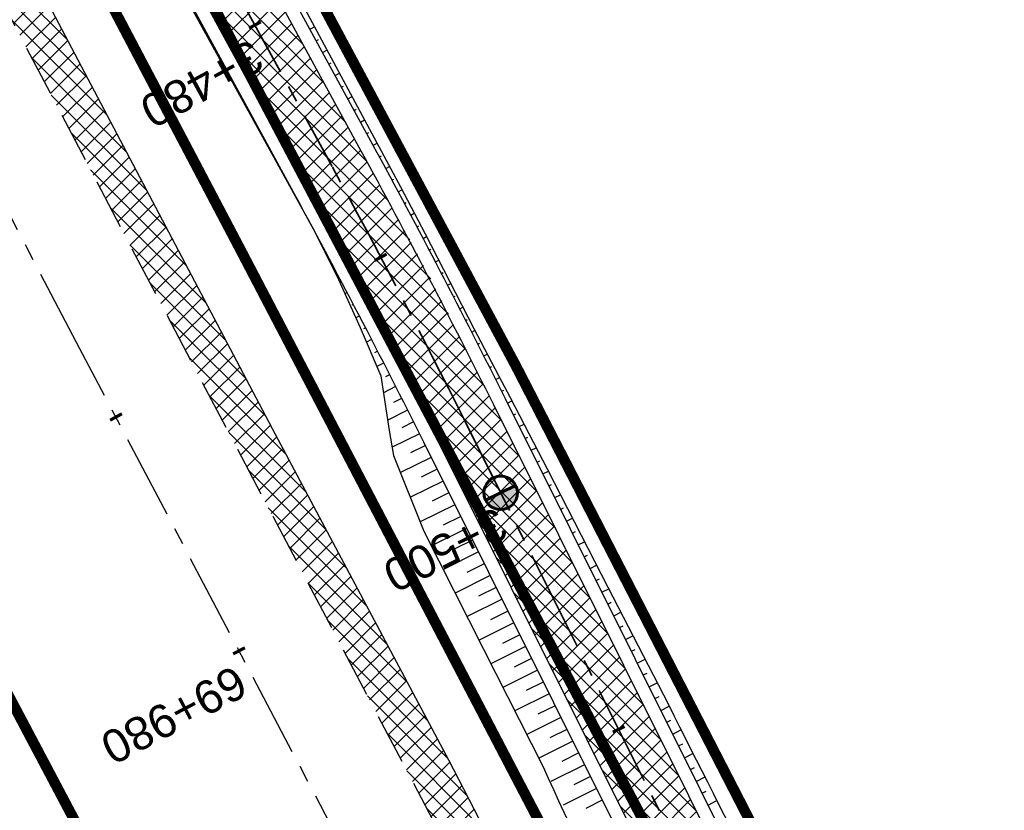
# Model space of a CAD drawing. Header units: metres. Extents: x 7529682 to 7533751, y 5721195 to 5727842.
# Tile 32 of 179: x 7531330 to 7531367, y 5724696 to 5724725. Entities that reach past the tile are written whole.
import ezdxf

# ---------------------------------------------------------------- set-up
doc = ezdxf.new("R2010")
doc.units = ezdxf.units.M
for name, pattern in [('817-dzialki-09-05-04$0$HIDDEN', [0.375, 0.25, -0.125]), ('ACAD_ISO05W100', [33, 24, -3, 0, -3, 0, -3]), ('CENTER', [50.8, 31.75, -6.35, 6.35, -6.35]), ('CENTER2', [28.575, 19.05, -3.175, 3.175, -3.175]), ('HIDDEN', [9.525, 6.35, -3.175])]:
    doc.linetypes.add(name, pattern=pattern)
for name, color, linetype in [('C-DROGI-SYTUACJA', 7, 'Continuous'), ('C-DROGI-SYTUACJA-ETYKIETY', 7, 'Continuous'), ('D-hatch-pobocza', 131, 'Continuous'), ('D-pobocza', 60, 'Continuous'), ('D-rowy', 160, 'Continuous'), ('D-skarpa', 2, 'Continuous'), ('D-skarpa-kreskowanie', 2, 'Continuous')]:
    doc.layers.add(name, color=color, linetype=linetype)
for name, color, linetype, lineweight, true_color in [('D-ewidencja-numery', 7, 'Continuous', 50, 0x40ff00), ('D-hatch-ciag-pieszo-rowerowy', 7, 'Continuous', 13, 0xff9f80), ('D-LR-etap-III', 7, '817-dzialki-09-05-04$0$HIDDEN', 50, 0x00008f)]:
    doc.layers.add(name, color=color, linetype=linetype, lineweight=lineweight, true_color=true_color)
for name, color, linetype, lineweight in [('D-krawędzie', 3, 'Continuous', 30), ('D-obrzeża', 2, 'Continuous', 30), ('D-oś', 10, 'CENTER', 30), ('D-pas-drogowy', 7, 'ACAD_ISO05W100', 50)]:
    doc.layers.add(name, color=color, linetype=linetype, lineweight=lineweight)
doc.layers.add('poprzeczki', color=7, linetype='Continuous', true_color=0x0000c7)
doc.styles.get("Standard").update_dxf_attribs({"font": 'arial.ttf'})

# ---------------------------------------------------------------- blocks, each defined once
blk = doc.blocks.new('AeccTickLine')
at = {"color": 0, "linetype": 'ByBlock', "lineweight": -2}
blk.add_line((0, 1), (0, -1), dxfattribs=at)
blk = doc.blocks.new('kilometraz')
at = {"linetype": 'ByBlock', "lineweight": -2}
blk.add_hatch(color=0, dxfattribs=at).paths.add_polyline_path([(0, -0.28125, 0.41421356), (0.28125, 0, 0.41421356), (0, 0.28125)])
at = {"color": 0, "linetype": 'ByBlock', "lineweight": -2}
blk.add_line((0, 0.28125), (0, -0.28125), dxfattribs=at)
blk.add_circle((0, 0), 0.28125, dxfattribs=at)

msp = doc.modelspace()

# ---------------------------------------------------------------- hatches: boundary and pattern name
at = {"layer": 'D-hatch-ciag-pieszo-rowerowy'}
h = msp.add_hatch(dxfattribs=at)
h.set_pattern_fill('ANSI37', color=256, scale=0.15, style=0)
h.set_pattern_definition([(45, (0.88535, 0.46493), (-0.33675960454, 0.33675960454), []), (135, (0.88535, 0.46493), (-0.33675960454, -0.33675960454), [])])
h.paths.add_polyline_path([(7531367.377, 5724666.221), (7531369.435, 5724667.678), (7531364.841, 5724676.398), (7531345.224, 5724715.75), (7531314.268, 5724772.613), (7531308.11, 5724784.432), (7531305.885, 5724783.292), (7531312.052, 5724771.454), (7531343.011, 5724714.585), (7531362.629, 5724675.233)])
at = {"layer": 'D-hatch-pobocza'}
h = msp.add_hatch(dxfattribs=at)
h.set_pattern_fill('ANSI37', color=256, scale=0.15, style=0)
h.set_pattern_definition([(45, (0, 0), (-0.33675960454, 0.33675960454), []), (135, (0, 0), (-0.33675960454, -0.33675960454), [])])
h.paths.add_polyline_path([(7531327.02, 5724733.24), (7531314.57, 5724757.21), (7531302.377, 5724780.719), (7531302.441, 5724776.853), (7531306.74, 5724768.665), (7531335.094, 5724714.652), (7531357.319, 5724672.439), (7531360.382, 5724666.625), (7531361.97, 5724665.57), (7531363.1, 5724665.412), (7531353.58, 5724682.67), (7531345.94, 5724697.46), (7531339.27, 5724710)])

# ---------------------------------------------------------------- linework, layer by layer
at = {"layer": 'C-DROGI-SYTUACJA', "color": 10, "linetype": 'CENTER2', "lineweight": 35, "ltscale": 0.2}
msp.add_lwpolyline([(7531156.869, 5725074.83), (7531166.993, 5725055.55, -0.068732), (7531168.479, 5725051.432), (7531169.1, 5725048.503, 0.068783), (7531171.89, 5725040.776), (7531203.621, 5724980.378), (7531234.8, 5724921.535), (7531259.931, 5724874.055), (7531293.333, 5724810.086), (7531313.16, 5724772.033), (7531341.529, 5724719.923, -0.009023), (7531346.533, 5724710.322), (7531363.735, 5724675.815), (7531380.065, 5724644.823), (7531398.584, 5724609.363), (7531424.897, 5724559.228), (7531446.142, 5724518.961), (7531474.816, 5724464.452), (7531498.201, 5724419.897)], format="xyb", dxfattribs=at)
at = {"layer": 'D-ewidencja-numery', "color": 12, "ltscale": 15, "true_color": 0xc70000}
msp.add_lwpolyline([(7531166.31, 5725074.58), (7531172.29, 5725062.58), (7531170.59, 5725055.606), (7531173.733, 5725044.081), (7531215.342, 5724964.86), (7531238.054, 5724921.685), (7531262.39, 5724875.283), (7531295.587, 5724811.266), (7531348.488, 5724712.363), (7531363.741, 5724682.684), (7531366.987, 5724675.865), (7531382.541, 5724646.111), (7531401.299, 5724610.875), (7531428.965, 5724558.862), (7531449.111, 5724520.398), (7531477.293, 5724465.831), (7531500.996, 5724421.113)], dxfattribs=at)
at = {"layer": 'D-krawędzie', "linetype": 'HIDDEN', "ltscale": 0.3, "flags": 128}
msp.add_lwpolyline([(7530572.01, 5726166.06), (7530620.381, 5726072.761), (7530641.555, 5726032.008), (7530660.961, 5725995.07), (7530689.128, 5725941.54), (7530707.336, 5725907.032), (7530725.256, 5725873.093), (7530743.97, 5725837.654), (7530770.527, 5725787.119), (7530787.864, 5725754.267), (7530809.898, 5725712.542), (7530824.739, 5725684.389), (7530840.856, 5725653.693), (7530860.675, 5725616.154), (7530865.283, 5725607.394), (7530878.05, 5725583.08), (7530918.172, 5725507.178), (7530950.163, 5725446.305), (7530993.419, 5725364.265), (7531022.766, 5725308.719), (7531053.81, 5725249.872), (7531081.166, 5725197.875), (7531103.902, 5725154.541), (7531128.123, 5725108.448), (7531149.3, 5725068.25), (7531167.38, 5725033.767), (7531197.165, 5724976.988), (7531228.151, 5724918.034), (7531253.153, 5724870.491), (7531286.796, 5724806.654), (7531306.74, 5724768.665), (7531335.094, 5724714.652), (7531357.319, 5724672.439), (7531373.645, 5724641.454), (7531392.162, 5724605.999), (7531418.48, 5724555.853), (7531439.727, 5724515.582), (7531468.399, 5724461.077), (7531491.782, 5724416.528), (7531531.99, 5724339.833), (7531557.227, 5724291.659), (7531569.852, 5724267.577), (7531591.376, 5724226.548), (7531610.004, 5724191.103), (7531616.883, 5724177.999), (7531629.985, 5724153.025), (7531641.007, 5724132.022), (7531664.906, 5724087.617), (7531677.644, 5724064.786), (7531683.112, 5724054.988), (7531686.753, 5724048.18), (7531695.448, 5724031.697), (7531703.749, 5724015.917), (7531709.214, 5724005.514), (7531719.389, 5723986.147), (7531726.295, 5723973), (7531732.741, 5723960.736), (7531735.13, 5723956.19)], dxfattribs=at)
at = {"layer": 'D-LR-etap-III', "ltscale": 10, "flags": 128}
msp.add_lwpolyline([(7531750.474, 5723895.103, 0.4, 0.4, 0), (7531750.505, 5723895.13, 0.4, 0.4, 0), (7531682.71, 5724022.92, 0.4, 0.4, 0), (7531619.177, 5724147.204, 0.4, 0.4, 0), (7531592.309, 5724198.489, 0.4, 0.4, 0), (7531553.264, 5724272.919, 0.4, 0.4, 0), (7531504.02, 5724366.79, 0.4, 0.4, 0), (7531482.09, 5724407.62, 0.4, 0.4, 0), (7531412.35, 5724541.183, 0.4, 0.4, 0), (7531388.464, 5724586.93, 0.4, 0.4, 0), (7531345.12, 5724669.94, 0.4, 0.4, 0), (7531127.66, 5725081.67, 0.4, 0.4, 0), (7531059.253, 5725211.041, 0.4, 0.4, 0), (7531008.007, 5725307.954, 0.4, 0.4, 0), (7530964.182, 5725390.836, 0.4, 0.4, 0), (7530914.557, 5725484.684, 0.4, 0.4, 0), (7530865.243, 5725577.494, 0.4, 0.4, 0), (7530840.085, 5725624.059, 0.4, 0.4, 0), (7530802.56, 5725694.925, 0.4, 0.4, 0), (7530755.54, 5725787.51, 0.4, 0.4, 0), (7530708.718, 5725876.303, 0.4, 0.4, 0), (7530695.12, 5725902.09, 0.4, 0.4, 0), (7530642.914, 5726001.078, 0.4, 0.4, 0), (7530634.935, 5726016.147, 0.4, 0.4, 0), (7530610.82, 5726061.93, 0.4, 0.4, 0), (7530610.82, 5726061.93, 0.4, 0.4, 0), (7530607.21, 5726063.51, 0.4, 0.4, 0), (7530597.42, 5726080.68, 0.4, 0.4, 0), (7530591.16, 5726088.44, 0.4, 0.4, 0), (7530581.28, 5726107.21, 0.4, 0.4, 0), (7530571.29, 5726130.56, 0.4, 0.4, 0), (7530549.555, 5726171.527, 0.4, 0.4, 0), (7530531.014, 5726206.474, 0.4, 0.4, 0), (7530516.461, 5726236.017, 0.4, 0.4, 0), (7530500.799, 5726266.141, 0.4, 0.4, 0), (7530491.35, 5726283.94, 0.4, 0.4, 0), (7530482.4, 5726303.41, 0.4, 0.4, 0), (7530482.4, 5726303.41, 0.4, 0.4, 0), (7530450.41, 5726357.28, 0.4, 0.4, 0), (7530397.759, 5726458.5, 0.4, 0.4, 0), (7530334.708, 5726583.665, 0.4, 0.4, 0), (7530303.939, 5726645.168, 0.4, 0.4, 0), (7530300.51, 5726651.778, 0.4, 0.4, 0), (7530289.214, 5726671.967, 0.4, 0.4, 0), (7530281.54, 5726685.57, 0.4, 0.4, 0), (7530261.371, 5726724.163, 0.4, 0.4, 0), (7530254.03, 5726738.21, 0.4, 0.4, 0), (7530197.22, 5726845.06, 0.4, 0.4, 0), (7530194.71, 5726849.15, 0.4, 0.4, 0), (7530195.92, 5726850.75, 0.4, 0.4, 0), (7530170.547, 5726892.961, 0.4, 0.4, 0), (7530143.175, 5726945.066, 0.4, 0.4, 0), (7530105.06, 5727018.32, 0.4, 0.4, 0), (7530100.06, 5727027.16, 0.4, 0.4, 0), (7530062.319, 5727099.625, 0.4, 0.4, 0), (7530015.379, 5727189.42, 0.4, 0.4, 0), (7529983.208, 5727250.207, 0.4, 0.4, 0), (7529953.284, 5727306.747, 0.4, 0.4, 0), (7529900.671, 5727406.159, 0.4, 0.4, 0), (7529890.63, 5727425.131, 0.4, 0.4, 0), (7529875.155, 5727454.426, 0.4, 0.4, 0), (7529857.56, 5727487.787, 0.4, 0.4, 0), (7529835.194, 5727530.193, 0.4, 0.4, 0), (7529811.741, 5727574.662, 0.4, 0.4, 0), (7529792.102, 5727611.923, 0.4, 0.4, 0), (7529768.066, 5727657.47, 0.4, 0.4, 0), (7529755.211, 5727682.131, 0.4, 0.4, 0), (7529753.31, 5727681.13, 0.4, 0.4, 0), (7529739.21, 5727707.77, 0.4, 0.4, 0), (7529735.395, 5727711.252, 0.4, 0.4, 0), (7529725.42, 5727730.2, 0.4, 0.4, 0), (7529723.55, 5727729.88, 0.4, 0.4, 0), (7529695.567, 5727782.932, 0.4, 0.4, 0), (7529717.68, 5727794.024, 0.4, 0.4, 0), (7529736.275, 5727758.647, 0.4, 0.4, 0), (7529736.275, 5727758.647, 0.4, 0.4, 0), (7529744.511, 5727750.406, 0.4, 0.4, 0), (7529744.511, 5727750.406, 0.4, 0.4, 0), (7529750.283, 5727738.55, 0.4, 0.4, 0), (7529777.109, 5727687.569, 0.4, 0.4, 0), (7529796.515, 5727651.33, 0.4, 0.4, 0), (7529814.938, 5727616.793, 0.4, 0.4, 0), (7529839.007, 5727572.304, 0.4, 0.4, 0), (7529860.618, 5727532.509, 0.4, 0.4, 0), (7529882.349, 5727491.504, 0.4, 0.4, 0), (7529904.865, 5727449.096, 0.4, 0.4, 0), (7529920.747, 5727418.885, 0.4, 0.4, 0), (7529946.677, 5727368.547, 0.4, 0.4, 0), (7529972.025, 5727320.573, 0.4, 0.4, 0), (7529987.74, 5727290.153, 0.4, 0.4, 0), (7529996.497, 5727273.662, 0.4, 0.4, 0), (7530017.541, 5727234.203, 0.4, 0.4, 0), (7530033.054, 5727204.864, 0.4, 0.4, 0), (7530051.623, 5727170.223, 0.4, 0.4, 0), (7530069.277, 5727137.016, 0.4, 0.4, 0), (7530089.385, 5727097.534, 0.4, 0.4, 0), (7530109.713, 5727060.747, 0.4, 0.4, 0), (7530136.77, 5727011.64, 0.4, 0.4, 0), (7530162.447, 5726962.744, 0.4, 0.4, 0), (7530187.674, 5726916.992, 0.4, 0.4, 0), (7530207.821, 5726879.335, 0.4, 0.4, 0), (7530230.626, 5726834.519, 0.4, 0.4, 0), (7530262.288, 5726776.618, 0.4, 0.4, 0), (7530277.51, 5726760.213, 0.4, 0.4, 0), (7530286.037, 5726744.107, 0.4, 0.4, 0), (7530288.097, 5726735.884, 0.4, 0.4, 0), (7530290.394, 5726725.047, 0.4, 0.4, 0), (7530296.177, 5726713.583, 0.4, 0.4, 0), (7530302.726, 5726701.182, 0.4, 0.4, 0), (7530325.685, 5726657.466, 0.4, 0.4, 0), (7530343.244, 5726623.649, 0.4, 0.4, 0), (7530360.23, 5726591.747, 0.4, 0.4, 0), (7530383.209, 5726548.059, 0.4, 0.4, 0), (7530406.018, 5726503.606, 0.4, 0.4, 0), (7530427.465, 5726462.62, 0.4, 0.4, 0), (7530447.928, 5726424.388, 0.4, 0.4, 0), (7530471.127, 5726379.921, 0.4, 0.4, 0), (7530490.501, 5726343.033, 0.4, 0.4, 0), (7530509.499, 5726306.733, 0.4, 0.4, 0), (7530529.89, 5726267.244, 0.4, 0.4, 0), (7530543.852, 5726238.99, 0.4, 0.4, 0), (7530554.809, 5726218.944, 0.4, 0.4, 0), (7530559.027, 5726212.223, 0.4, 0.4, 0), (7530563.061, 5726206.41, 0.4, 0.4, 0), (7530566.934, 5726200.464, 0.4, 0.4, 0), (7530569.771, 5726194.902, 0.4, 0.4, 0), (7530571.473, 5726191.282, 0.4, 0.4, 0), (7530572.839, 5726188.025, 0.4, 0.4, 0), (7530575.295, 5726182.035, 0.4, 0.4, 0), (7530579.737, 5726173.306, 0.4, 0.4, 0), (7530583.3, 5726167.41, 0.4, 0.4, 0), (7530593.4, 5726163.33, 0.4, 0.4, 0), (7530598.618, 5726155.264, 0.4, 0.4, 0), (7530608.258, 5726140.497, 0.4, 0.4, 0), (7530603.27, 5726136.83, 0.4, 0.4, 0), (7530606.53, 5726131.84, 0.4, 0.4, 0), (7530604.239, 5726124.217, 0.4, 0.4, 0), (7530605.847, 5726121.63, 0.4, 0.4, 0), (7530608.972, 5726116.164, 0.4, 0.4, 0), (7530618.114, 5726097.791, 0.4, 0.4, 0), (7530651.213, 5726034.96, 0.4, 0.4, 0), (7530670.244, 5725998.611, 0.4, 0.4, 0), (7530698.075, 5725945.953, 0.4, 0.4, 0), (7530716.506, 5725911.305, 0.4, 0.4, 0), (7530735.223, 5725875.667, 0.4, 0.4, 0), (7530752.504, 5725842.155, 0.4, 0.4, 0), (7530778.311, 5725793.501, 0.4, 0.4, 0), (7530797.5, 5725756.382, 0.4, 0.4, 0), (7530812.519, 5725728.289, 0.4, 0.4, 0), (7530820.039, 5725713.16, 0.4, 0.4, 0), (7530822.422, 5725710.194, 0.4, 0.4, 0), (7530833.155, 5725688.801, 0.4, 0.4, 0), (7530849.629, 5725656.159, 0.4, 0.4, 0), (7530867.983, 5725621.964, 0.4, 0.4, 0), (7530872.63, 5725612.888, 0.4, 0.4, 0), (7530880.354, 5725597.595, 0.4, 0.4, 0), (7530883.839, 5725593.389, 0.4, 0.4, 0), (7530891.782, 5725587.763, 0.4, 0.4, 0), (7530895.039, 5725584.281, 0.4, 0.4, 0), (7530897.034, 5725580.941, 0.4, 0.4, 0), (7530900.952, 5725579.946, 0.4, 0.4, 0), (7530904.81, 5725571.977, 0.4, 0.4, 0), (7530903.682, 5725568.566, 0.4, 0.4, 0), (7530908.901, 5725558.845, 0.4, 0.4, 0), (7530910.252, 5725545.672, 0.4, 0.4, 0), (7530912.873, 5725538.646, 0.4, 0.4, 0), (7530945.278, 5725478.464, 0.4, 0.4, 0), (7530959.692, 5725450.246, 0.4, 0.4, 0), (7531002.827, 5725368.192, 0.4, 0.4, 0), (7531044.704, 5725290.314, 0.4, 0.4, 0), (7531064.099, 5725253.213, 0.4, 0.4, 0), (7531083.01, 5725216.678, 0.4, 0.4, 0), (7531113.013, 5725158.466, 0.4, 0.4, 0), (7531137.364, 5725113.071, 0.4, 0.4, 0), (7531150.831, 5725086.712, 0.4, 0.4, 0), (7531159.746, 5725076.641, 0.4, 0.4, 0), (7531166.31, 5725074.58, 0.4, 0.4, 0), (7531172.29, 5725062.58, 0.4, 0.4, 0), (7531170.59, 5725055.606, 0.4, 0.4, 0), (7531173.733, 5725044.081, 0.4, 0.4, 0), (7531215.342, 5724964.86, 0.4, 0.4, 0), (7531238.054, 5724921.685, 0.4, 0.4, 0), (7531262.39, 5724875.283, 0.4, 0.4, 0), (7531295.587, 5724811.266, 0.4, 0.4, 0), (7531348.488, 5724712.363, 0.4, 0.4, 0), (7531363.741, 5724682.684, 0.4, 0.4, 0), (7531366.987, 5724675.865, 0.4, 0.4, 0), (7531382.541, 5724646.111, 0.4, 0.4, 0), (7531401.299, 5724610.875, 0.4, 0.4, 0), (7531428.965, 5724558.862, 0.4, 0.4, 0), (7531449.111, 5724520.398, 0.4, 0.4, 0), (7531477.293, 5724465.831, 0.4, 0.4, 0), (7531500.996, 5724421.113, 0.4, 0.4, 0), (7531512.122, 5724400.549, 0.4, 0.4, 0), (7531513.782, 5724396.757, 0.4, 0.4, 0), (7531526.32, 5724379.39, 0.4, 0.4, 0), (7531566.784, 5724302.736, 0.4, 0.4, 0), (7531612.277, 5724225.61, 0.4, 0.4, 0), (7531620.493, 5724210.548, 0.4, 0.4, 0), (7531631.578, 5724196.258, 0.4, 0.4, 0), (7531653.484, 5724152.434, 0.4, 0.4, 0), (7531661.151, 5724128.494, 0.4, 0.4, 0), (7531673.881, 5724101.186, 0.4, 0.4, 0), (7531684.691, 5724081.184, 0.4, 0.4, 0), (7531699.212, 5724051.17, 0.4, 0.4, 0), (7531704.034, 5724040.584, 0.4, 0.4, 0), (7531704.034, 5724040.584, 0.4, 0.4, 0), (7531703.913, 5724037.17, 0.4, 0.4, 0), (7531736.42, 5723969.232, 0.4, 0.4, 0), (7531738.285, 5723967.699, 0.4, 0.4, 0), (7531742.181, 5723962.346, 0.4, 0.4, 0), (7531744.286, 5723958.616, 0.4, 0.4, 0), (7531755.393, 5723944.193, 0.4, 0.4, 0), (7531758.69, 5723936.76, 0.4, 0.4, 0), (7531780.08, 5723929.25, 0.4, 0.4, 0), (7531792.612, 5723906.338, 0.4, 0.4, 0), (7531792.612, 5723906.338, 0.4, 0.4, 0), (7531756.962, 5723883.055, 0.4, 0.4, 0), (7531750.46, 5723895.13, 0.4, 0.4, 0), (7531750.46, 5723895.13, 0, 0, 0)], format="xyseb", dxfattribs=at)
at = {"layer": 'D-obrzeża'}
for points in [[(7531162.547, 5725061.318), (7531165.882, 5725054.959, -0.068574), (7531167.27, 5725051.106), (7531167.915, 5725048.068, 0.068789), (7531170.704, 5725040.34), (7531202.515, 5724979.795), (7531233.696, 5724920.95), (7531258.824, 5724873.473), (7531292.225, 5724809.507), (7531312.052, 5724771.454), (7531340.423, 5724719.339, -0.00902), (7531345.426, 5724709.741), (7531362.629, 5724675.233), (7531378.958, 5724644.242), (7531397.477, 5724608.783), (7531423.79, 5724558.646), (7531445.036, 5724518.378), (7531473.71, 5724463.87), (7531497.095, 5724419.316), (7531505.905, 5724402.511, -0.033171), (7531508.586, 5724396.451), (7531511.248, 5724389.164)], [(7531369.435, 5724667.678), (7531364.841, 5724676.398), (7531347.64, 5724710.903, 0.009026), (7531342.634, 5724720.507), (7531314.268, 5724772.613), (7531308.11, 5724784.431)]]:
    msp.add_lwpolyline(points, format="xyb", dxfattribs=at)
at = {"layer": 'D-oś', "ltscale": 0.1}
msp.add_lwpolyline([(7531488.683, 5724414.901), (7531465.302, 5724459.448), (7531436.63, 5724513.951), (7531415.383, 5724554.223), (7531389.061, 5724604.375), (7531370.545, 5724639.828), (7531354.222, 5724670.808), (7531331.996, 5724713.024), (7531303.641, 5724767.038), (7531283.699, 5724805.024), (7531250.055, 5724868.862), (7531225.053, 5724916.406), (7531194.065, 5724975.362), (7531164.28, 5725032.142), (7531146.202, 5725066.622)], dxfattribs=at)
at = {"layer": 'D-pas-drogowy', "ltscale": 0.2, "flags": 128}
msp.add_lwpolyline([(7531633.019, 5724182.834, 0.4, 0.4, 0), (7531617.559, 5724211.608, 0.4, 0.4, 0), (7531566.784, 5724302.736, 0.4, 0.4, 0), (7531538.419, 5724356.47, 0.4, 0.4, 0), (7531526.32, 5724379.39, 0.4, 0.4, 0), (7531516.102, 5724393.607, 0.4, 0.4, 0.001485), (7531513.78, 5724396.838, 0.4, 0.4, 0), (7531501.87, 5724413.41, 0.4, 0.4, 0), (7531474.926, 5724464.508, 0.4, 0.4, 0), (7531446.2, 5724518.992, 0.4, 0.4, 0), (7531424.962, 5724559.262, 0.4, 0.4, 0), (7531398.444, 5724609.566, 0.4, 0.4, 0), (7531379.647, 5724645.216, 0.4, 0.4, 0), (7531365.23, 5724672.56, 0.4, 0.4, 0), (7531341.306, 5724717.915, 0.4, 0.4, 0), (7531312.9, 5724771.789, 0.4, 0.4, 0), (7531292.591, 5724810.307, 0.4, 0.4, 0), (7531259.392, 5724873.271, 0.4, 0.4, 0), (7531233.74, 5724921.923, 0.4, 0.4, 0), (7531203.073, 5724980.092, 0.4, 0.4, 0), (7531173.471, 5725036.225, 0.4, 0.4, 0), (7531168.27, 5725046.09, 0.4, 0.4, 0), (7531172.29, 5725062.58, 0.4, 0.4, 0), (7531166.31, 5725074.58, 0.4, 0.4, 0), (7531150.32, 5725079.6, 0.4, 0.4, 0), (7531141.5, 5725096.43, 0.4, 0.4, 0), (7531109.312, 5725157.814, 0.4, 0.4, 0), (7531086.641, 5725201.048, 0.4, 0.4, 0), (7531059.198, 5725253.384, 0.4, 0.4, 0), (7531028.207, 5725312.489, 0.4, 0.4, 0), (7530999.105, 5725367.99, 0.4, 0.4, 0), (7530956.248, 5725449.725, 0.4, 0.4, 0), (7530924.398, 5725510.464, 0.4, 0.4, 0), (7530897.51, 5725561.74, 0.4, 0.4, 0), (7530894.46, 5725566.14, 0.4, 0.4, 0), (7530892.16, 5725570.49, 0.4, 0.4, 0), (7530869.363, 5725613.307, 0.4, 0.4, 0), (7530861.694, 5725627.705, 0.4, 0.4, 0), (7530852.74, 5725644.52, 0.4, 0.4, 0), (7530831.51, 5725684.2, 0.4, 0.4, 0), (7530811.13, 5725722.52, 0.4, 0.4, 0), (7530792.348, 5725757.941, 0.4, 0.4, 0), (7530768.03, 5725803.8, 0.4, 0.4, 0), (7530748.769, 5725840.179, 0.4, 0.4, 0), (7530727.7, 5725879.97, 0.4, 0.4, 0), (7530712.098, 5725909.545, 0.4, 0.4, 0), (7530693.644, 5725944.645, 0.4, 0.4, 0), (7530665.702, 5725997.539, 0.4, 0.4, 0), (7530641.76, 5726042.88, 0.4, 0.4, 0), (7530616.5, 5726091.48, 0.4, 0.4, 0), (7530604.628, 5726114.32, 0.4, 0.4, -0.007763), (7530602.5, 5726118.43, 0.4, 0.4, 0), (7530603.992, 5726123.395, 0.4, 0.4, 0), (7530606.53, 5726131.84, 0.4, 0.4, 0), (7530603.27, 5726136.83, 0.4, 0.4, 0), (7530593.776, 5726151.369, 0.4, 0.4, 0), (7530590.203, 5726156.84, 0.4, 0.4, 0), (7530583.3, 5726167.41, 0.4, 0.4, 0), (7530580.578, 5726170.428, 0.4, 0.4, 0), (7530575.85, 5726175.67, 0.4, 0.4, 0), (7530569.01, 5726186.66, 0.4, 0.4, 0), (7530562.555, 5726199.189, 0.4, 0.4, 0), (7530555.67, 5726211.39, 0.4, 0.4, 0), (7530548.29, 5726224.23, 0.4, 0.4, 0), (7530540.58, 5726237.71, 0.4, 0.4, 0), (7530532.68, 5726252.65, 0.4, 0.4, 0), (7530524.06, 5726269.35, 0.4, 0.4, 0), (7530502.82, 5726309.91, 0.4, 0.4, 0), (7530488.83, 5726336.63, 0.4, 0.4, 0), (7530466.03, 5726380.16, 0.4, 0.4, 0), (7530438.47, 5726432.77, 0.4, 0.4, 0), (7530424.53, 5726459.09, 0.4, 0.4, 0), (7530401.63, 5726502.97, 0.4, 0.4, 0), (7530383.38, 5726538.06, 0.4, 0.4, 0), (7530353.97, 5726593.52, 0.4, 0.4, 0), (7530338.47, 5726622.74, 0.4, 0.4, 0), (7530322.01, 5726653.88, 0.4, 0.4, 0), (7530297.54, 5726700.33, 0.4, 0.4, 0), (7530287.38, 5726719.6, 0.4, 0.4, 0), (7530285.95, 5726722.316, 0.4, 0.4, 0), (7530280.26, 5726733.12, 0.4, 0.4, 0), (7530266.73, 5726758.74, 0.4, 0.4, 0), (7530260.42, 5726770.47, 0.4, 0.4, 0), (7530253.25, 5726783.82, 0.4, 0.4, 0), (7530244.95, 5726799.33, 0.4, 0.4, 0), (7530239.39, 5726808.49, 0.4, 0.4, 0), (7530238.29, 5726807.9, 0.4, 0.4, 0), (7530218.11, 5726850.67, 0.4, 0.4, 0), (7530175.907, 5726928.168, 0.4, 0.4, 0), (7530096.68, 5727076.15, 0.4, 0.4, 0), (7530094.68, 5727079.89, 0.4, 0.4, 0), (7530064.597, 5727135.523, 0.4, 0.4, 0), (7530046.731, 5727168.892, 0.4, 0.4, 0), (7530025.803, 5727208.461, 0.4, 0.4, 0), (7530012.847, 5727232.979, 0.4, 0.4, 0), (7529994.15, 5727268.45, 0.4, 0.4, 0), (7529981.671, 5727291.93, 0.4, 0.4, 0), (7529949.89, 5727351.73, 0.4, 0.4, 0), (7529924.75, 5727399.03, 0.4, 0.4, 0), (7529915.516, 5727417.1, 0.4, 0.4, 0), (7529885.83, 5727475.19, 0.4, 0.4, 0), (7529862.56, 5727519.97, 0.4, 0.4, 0), (7529852.985, 5727538.191, 0.4, 0.4, 0), (7529836.513, 5727569.511, 0.4, 0.4, 0), (7529815.369, 5727609.141, 0.4, 0.4, 0), (7529792.795, 5727651.247, 0.4, 0.4, 0), (7529774.199, 5727685.858, 0.4, 0.4, 0), (7529746.966, 5727736.059, 0.4, 0.4, 0), (7529733.92, 5727757.62, 0.4, 0.4, 0), (7529708.607, 5727806.389, 0.4, 0.4, 0), (7529688.492, 5727796.345, 0.4, 0.4, 0), (7529723.55, 5727729.88, 0.4, 0.4, 0), (7529725.42, 5727730.2, 0.4, 0.4, 0), (7529735.38, 5727711.28, 0.4, 0.4, 0), (7529739.21, 5727707.77, 0.4, 0.4, 0), (7529753.31, 5727681.13, 0.4, 0.4, 0), (7529755.178, 5727682.114, 0.4, 0.4, 0), (7529792.102, 5727611.923, 0.4, 0.4, 0), (7529811.741, 5727574.662, 0.4, 0.4, 0), (7529835.194, 5727530.193, 0.4, 0.4, 0), (7529857.56, 5727487.787, 0.4, 0.4, 0), (7529875.155, 5727454.426, 0.4, 0.4, 0), (7529890.63, 5727425.131, 0.4, 0.4, 0), (7529900.671, 5727406.159, 0.4, 0.4, 0), (7529953.284, 5727306.747, 0.4, 0.4, 0), (7529983.208, 5727250.207, 0.4, 0.4, 0), (7530015.379, 5727189.42, 0.4, 0.4, 0), (7530062.319, 5727099.625, 0.4, 0.4, 0), (7530100.06, 5727027.16, 0.4, 0.4, 0), (7530105.06, 5727018.32, 0.4, 0.4, 0), (7530143.175, 5726945.066, 0.4, 0.4, 0), (7530170.547, 5726892.961, 0.4, 0.4, 0), (7530195.92, 5726850.75, 0.4, 0.4, 0), (7530194.71, 5726849.15, 0.4, 0.4, 0), (7530197.22, 5726845.06, 0.4, 0.4, 0), (7530254.03, 5726738.21, 0.4, 0.4, 0), (7530261.371, 5726724.163, 0.4, 0.4, 0), (7530281.54, 5726685.57, 0.4, 0.4, 0), (7530289.214, 5726671.967, 0.4, 0.4, 0), (7530300.51, 5726651.778, 0.4, 0.4, 0), (7530303.939, 5726645.168, 0.4, 0.4, 0), (7530334.708, 5726583.665, 0.4, 0.4, 0), (7530397.759, 5726458.5, 0.4, 0.4, 0), (7530450.41, 5726357.28, 0.4, 0.4, 0), (7530482.4, 5726303.41, 0.4, 0.4, 0), (7530483.688, 5726301.003, 0.4, 0.4, 0), (7530491.35, 5726283.94, 0.4, 0.4, 0), (7530512.67, 5726243.78, 0.4, 0.4, 0), (7530529.43, 5726209.46, 0.4, 0.4, 0), (7530571.29, 5726130.56, 0.4, 0.4, 0), (7530581.28, 5726107.21, 0.4, 0.4, 0), (7530591.16, 5726088.44, 0.4, 0.4, 0), (7530597.42, 5726080.68, 0.4, 0.4, 0), (7530607.21, 5726063.51, 0.4, 0.4, 0), (7530610.82, 5726061.93, 0.4, 0.4, 0), (7530634.935, 5726016.147, 0.4, 0.4, 0), (7530642.914, 5726001.078, 0.4, 0.4, 0), (7530695.12, 5725902.09, 0.4, 0.4, 0), (7530708.718, 5725876.303, 0.4, 0.4, 0), (7530755.54, 5725787.51, 0.4, 0.4, 0), (7530802.56, 5725694.925, 0.4, 0.4, 0), (7530840.085, 5725624.059, 0.4, 0.4, 0), (7530865.243, 5725577.494, 0.4, 0.4, 0), (7530914.557, 5725484.684, 0.4, 0.4, 0), (7530964.182, 5725390.836, 0.4, 0.4, 0), (7531008.007, 5725307.954, 0.4, 0.4, 0), (7531059.253, 5725211.041, 0.4, 0.4, 0), (7531127.66, 5725081.67, 0.4, 0.4, 0), (7531345.12, 5724669.94, 0.4, 0.4, 0), (7531388.464, 5724586.93, 0.4, 0.4, 0), (7531412.35, 5724541.183, 0.4, 0.4, 0), (7531482.09, 5724407.62, 0.4, 0.4, 0), (7531504.02, 5724366.79, 0.4, 0.4, 0), (7531519.374, 5724337.52, 0.4, 0.4, 0), (7531563.749, 5724252.932, 0.4, 0.4, 0), (7531602.175, 5724179.681, 0.4, 0.4, 0), (7531619.177, 5724147.204, 0.4, 0.4, 0), (7531625.038, 5724135.635, 0.4, 0.4, 0), (7531656.796, 5724073.316, 0.4, 0.4, 0), (7531675.12, 5724037.36, 0.4, 0.4, 0), (7531682.71, 5724022.92, 0.4, 0.4, 0), (7531705.565, 5723979.811, 0.4, 0.4, 0), (7531736.606, 5723921.262, 0.4, 0.4, 0), (7531750.46, 5723895.13, 0.4, 0.4, 0), (7531740.77, 5723886.56, 0.4, 0.4, 0), (7531732.86, 5723885, 0.4, 0.4, 0), (7531722.18, 5723887.77, 0.4, 0.4, 0), (7531729.87, 5723862.17, 0.4, 0.4, 0), (7531742.92, 5723861.93, 0.4, 0.4, 0), (7531763.71, 5723859.52, 0.4, 0.4, 0), (7531768.42, 5723854.12, 0.4, 0.4, 0), (7531787.42, 5723817.97, 0.4, 0.4, 0), (7531795.57, 5723809.82, 0.4, 0.4, 0), (7531816.347, 5723819.85, 0.4, 0.4, 0), (7531816.347, 5723819.85, 0.4, 0.4, 0), (7531805.06, 5723843.23, 0.4, 0.4, 0), (7531803.61, 5723886.23, 0.4, 0.4, 0), (7531803.61, 5723886.23, 0.4, 0.4, 0), (7531780.08, 5723929.25, 0.4, 0.4, 0), (7531758.69, 5723936.76, 0.4, 0.4, 0), (7531749.359, 5723946.412, 0.4, 0.4, 0), (7531742.71, 5723953.29, 0.4, 0.4, 0), (7531735.177, 5723967.878, 0.4, 0.4, 0), (7531722.37, 5723992.68, 0.4, 0.4, 0), (7531705.042, 5724030.886, 0.4, 0.4, 0), (7531699.47, 5724043.17, 0.4, 0.4, 0), (7531692.69, 5724058.11, 0.4, 0.4, 0), (7531679.672, 5724084.017, 0.4, 0.4, 0), (7531674.55, 5724094.21, 0.4, 0.4, 0), (7531666.633, 5724114.003, 0.4, 0.4, 0), (7531649, 5724153.82, 0.4, 0.4, 0), (7531641.49, 5724149.34, 0.4, 0.4, 0), (7531626.04, 5724179.34, 0.4, 0.4, 0), (7531633.03, 5724182.84, 0, 0, 0)], format="xyseb", dxfattribs=at)
at = {"layer": 'D-pobocza'}
for points in [[(7531369.847, 5724667.969), (7531365.283, 5724676.631), (7531348.083, 5724711.135, 0.009028), (7531343.076, 5724720.741), (7531314.711, 5724772.844), (7531308.553, 5724784.663)], [(7531305.45, 5724783.044), (7531311.609, 5724771.222), (7531339.981, 5724719.105, -0.009019), (7531344.983, 5724709.509), (7531362.186, 5724675), (7531366.927, 5724666.004)]]:
    msp.add_lwpolyline(points, format="xyb", dxfattribs=at)
msp.add_lwpolyline([(7531363.1, 5724665.412), (7531353.58, 5724682.67), (7531345.94, 5724697.46), (7531339.27, 5724710), (7531327.02, 5724733.24), (7531314.57, 5724757.21), (7531302.377, 5724780.719)], dxfattribs=at)
at = {"layer": 'D-rowy', "linetype": 'HIDDEN', "ltscale": 0.1, "const_width": 0.4, "flags": 128}
msp.add_lwpolyline([(7531506.121, 5724397.133), (7531489.191, 5724429.341), (7531483.4, 5724440.512), (7531478.412, 5724450.147), (7531462.901, 5724479.304), (7531434.633, 5724532.162), (7531396.749, 5724604.645), (7531378.596, 5724640.173), (7531368.21, 5724659.05), (7531363.9, 5724666.92), (7531355.877, 5724682.662), (7531338.033, 5724716.835), (7531309.902, 5724770.333), (7531304.158, 5724781.147), (7531299.737, 5724789.052), (7531294.93, 5724798.468), (7531279.862, 5724827.641), (7531247.715, 5724888.417), (7531220.373, 5724940.873), (7531195.514, 5724987.527), (7531168.706, 5725038.836), (7531161.296, 5725053.455), (7531161.296, 5725053.455)], dxfattribs=at)
at = {"layer": 'D-skarpa', "linetype": 'Continuous'}
for points in [[(7531332.221, 5724733.189), (7531339.986, 5724719.083), (7531340.886, 5724717.425), (7531341.768, 5724715.642), (7531342.595, 5724713.831), (7531343.376, 5724711.999), (7531343.693, 5724709.936), (7531343.857, 5724708.988), (7531345.005, 5724706.129), (7531347.254, 5724701.664), (7531349.514, 5724697.204, 0.059248), (7531357.133, 5724684.241), (7531359.44, 5724679.804), (7531361.957, 5724674.929), (7531364.141, 5724670.928), (7531366.576, 5724666.559), (7531366.901, 5724665.884)], [(7531340.324, 5724726.215), (7531343.215, 5724720.841), (7531344.114, 5724719.156), (7531345.05, 5724717.374), (7531345.974, 5724715.586), (7531346.888, 5724713.793), (7531347.825, 5724712.011), (7531348.266, 5724711.186), (7531349.678, 5724708.459), (7531351.956, 5724704.008), (7531354.245, 5724699.562, 0.004896), (7531361.102, 5724686.22), (7531363.368, 5724681.762), (7531365.489, 5724677.233), (7531365.693, 5724676.792), (7531367.67, 5724672.787), (7531369.875, 5724668.297), (7531369.99, 5724668.07)]]:
    msp.add_lwpolyline(points, format="xyb", dxfattribs=at)
at = {"layer": 'D-skarpa-kreskowanie', "linetype": 'Continuous'}
for p, q in [((7531336.592, 5724725.248, 108.819), (7531336.61, 5724725.257, 108.806)), ((7531340.692, 5724725.121, 108.926), (7531340.863, 5724725.214, 108.796)), ((7531336.833, 5724724.81, 108.818), (7531336.866, 5724724.828, 108.793)), ((7531340.931, 5724724.682, 108.927), (7531341.015, 5724724.728, 108.863)), ((7531337.074, 5724724.372, 108.818), (7531337.09, 5724724.38, 108.806)), ((7531341.17, 5724724.243, 108.928), (7531341.336, 5724724.333, 108.802)), ((7531337.316, 5724723.934, 108.817), (7531337.344, 5724723.95, 108.795)), ((7531341.409, 5724723.803, 108.929), (7531341.491, 5724723.848, 108.867)), ((7531337.557, 5724723.496, 108.816), (7531337.57, 5724723.503, 108.806)), ((7531341.648, 5724723.364, 108.93), (7531341.81, 5724723.453, 108.807)), ((7531337.798, 5724723.058, 108.816), (7531337.823, 5724723.071, 108.797)), ((7531338.039, 5724722.62, 108.815), (7531338.05, 5724722.626, 108.806)), ((7531341.887, 5724722.925, 108.931), (7531341.967, 5724722.969, 108.87)), ((7531342.126, 5724722.486, 108.932), (7531342.284, 5724722.572, 108.812)), ((7531338.28, 5724722.182, 108.814), (7531338.301, 5724722.193, 108.799)), ((7531342.365, 5724722.047, 108.933), (7531342.443, 5724722.089, 108.874)), ((7531338.521, 5724721.744, 108.814), (7531338.531, 5724721.749, 108.807)), ((7531342.604, 5724721.608, 108.934), (7531342.758, 5724721.691, 108.817)), ((7531338.762, 5724721.306, 108.813), (7531338.779, 5724721.315, 108.801)), ((7531342.843, 5724721.169, 108.935), (7531342.919, 5724721.21, 108.877)), ((7531339.004, 5724720.868, 108.813), (7531339.011, 5724720.872, 108.807)), ((7531343.082, 5724720.729, 108.936), (7531343.231, 5724720.81, 108.823)), ((7531339.245, 5724720.43, 108.812), (7531339.257, 5724720.436, 108.803)), ((7531343.32, 5724720.29, 108.937), (7531343.393, 5724720.329, 108.881)), ((7531339.486, 5724719.992, 108.811), (7531339.491, 5724719.994, 108.807)), ((7531343.558, 5724719.85, 108.937), (7531343.702, 5724719.928, 108.828)), ((7531339.727, 5724719.554, 108.811), (7531339.735, 5724719.558, 108.805)), ((7531343.795, 5724719.41, 108.938), (7531343.867, 5724719.448, 108.885)), ((7531339.968, 5724719.116, 108.81), (7531339.971, 5724719.117, 108.808)), ((7531344.032, 5724718.969, 108.939), (7531344.173, 5724719.045, 108.833)), ((7531340.207, 5724718.676, 108.809), (7531340.212, 5724718.679, 108.806)), ((7531344.267, 5724718.528, 108.94), (7531344.336, 5724718.565, 108.888)), ((7531340.445, 5724718.237, 108.809), (7531340.448, 5724718.238, 108.808)), ((7531344.502, 5724718.087, 108.941), (7531344.638, 5724718.159, 108.839)), ((7531340.687, 5724717.799, 108.808), (7531340.684, 5724717.798, 108.808)), ((7531344.737, 5724717.645, 108.942), (7531344.804, 5724717.681, 108.892)), ((7531340.925, 5724717.359, 108.809), (7531340.922, 5724717.358, 108.808)), ((7531344.971, 5724717.203, 108.943), (7531345.102, 5724717.273, 108.844)), ((7531341.159, 5724716.918, 108.81), (7531341.142, 5724716.908, 108.797)), ((7531345.203, 5724716.76, 108.944), (7531345.267, 5724716.794, 108.895)), ((7531341.394, 5724716.476, 108.811), (7531341.379, 5724716.468, 108.8)), ((7531345.435, 5724716.317, 108.945), (7531345.562, 5724716.384, 108.849)), ((7531341.629, 5724716.035, 108.812), (7531341.585, 5724716.012, 108.779)), ((7531341.863, 5724715.593, 108.813), (7531341.834, 5724715.578, 108.791)), ((7531345.667, 5724715.874, 108.946), (7531345.729, 5724715.907, 108.899)), ((7531345.898, 5724715.431, 108.947), (7531346.021, 5724715.495, 108.855)), ((7531342.095, 5724715.15, 108.814), (7531342.013, 5724715.107, 108.752)), ((7531346.127, 5724714.987, 108.948), (7531346.187, 5724715.018, 108.902)), ((7531342.327, 5724714.707, 108.815), (7531342.274, 5724714.679, 108.775)), ((7531346.356, 5724714.542, 108.949), (7531346.475, 5724714.603, 108.859)), ((7531342.559, 5724714.264, 108.816), (7531342.428, 5724714.196, 108.718)), ((7531346.585, 5724714.098, 108.95), (7531346.643, 5724714.128, 108.906)), ((7531342.79, 5724713.821, 108.817), (7531342.712, 5724713.78, 108.758)), ((7531346.813, 5724713.653, 108.951), (7531346.93, 5724713.713, 108.863)), ((7531343.019, 5724713.376, 108.818), (7531342.83, 5724713.279, 108.676)), ((7531347.039, 5724713.207, 108.952), (7531347.101, 5724713.238, 108.905)), ((7531343.248, 5724712.932, 108.819), (7531343.137, 5724712.875, 108.736)), ((7531347.265, 5724712.761, 108.952), (7531347.396, 5724712.827, 108.854)), ((7531343.477, 5724712.487, 108.82), (7531343.223, 5724712.357, 108.629)), ((7531347.491, 5724712.315, 108.953), (7531347.56, 5724712.35, 108.902)), ((7531343.705, 5724712.043, 108.821), (7531343.549, 5724711.963, 108.704)), ((7531347.716, 5724711.868, 108.954), (7531347.862, 5724711.942, 108.845)), ((7531343.931, 5724711.596, 108.822), (7531343.474, 5724711.364, 108.479)), ((7531347.94, 5724711.421, 108.955), (7531348.019, 5724711.461, 108.896)), ((7531344.157, 5724711.15, 108.823), (7531343.855, 5724710.998, 108.597)), ((7531344.383, 5724710.704, 108.823), (7531343.633, 5724710.327, 108.264)), ((7531348.164, 5724710.974, 108.956), (7531348.332, 5724711.058, 108.831)), ((7531348.387, 5724710.527, 108.957), (7531348.474, 5724710.57, 108.892)), ((7531344.608, 5724710.258, 108.824), (7531344.162, 5724710.034, 108.491)), ((7531348.61, 5724710.079, 108.958), (7531348.792, 5724710.17, 108.822)), ((7531344.832, 5724709.811, 108.825), (7531343.804, 5724709.297, 108.059)), ((7531348.833, 5724709.632, 108.959), (7531348.928, 5724709.679, 108.889)), ((7531345.056, 5724709.364, 108.826), (7531344.494, 5724709.083, 108.408)), ((7531349.056, 5724709.184, 108.96), (7531349.252, 5724709.282, 108.814)), ((7531345.279, 5724708.916, 108.827), (7531344.118, 5724708.338, 107.963)), ((7531349.279, 5724708.737, 108.961), (7531349.381, 5724708.787, 108.885)), ((7531345.502, 5724708.469, 108.828), (7531344.903, 5724708.17, 108.382)), ((7531349.502, 5724708.289, 108.962), (7531349.712, 5724708.394, 108.806)), ((7531345.725, 5724708.021, 108.829), (7531344.492, 5724707.407, 107.911)), ((7531349.725, 5724707.842, 108.963), (7531349.832, 5724707.895, 108.883)), ((7531345.948, 5724707.574, 108.83), (7531345.313, 5724707.257, 108.357)), ((7531349.948, 5724707.394, 108.964), (7531350.167, 5724707.503, 108.8)), ((7531346.171, 5724707.126, 108.831), (7531344.866, 5724706.476, 107.859)), ((7531350.171, 5724706.947, 108.965), (7531350.283, 5724707.003, 108.881)), ((7531346.394, 5724706.679, 108.832), (7531345.728, 5724706.347, 108.336)), ((7531350.394, 5724706.499, 108.966), (7531350.623, 5724706.613, 108.795)), ((7531346.617, 5724706.231, 108.833), (7531345.287, 5724705.568, 107.842)), ((7531350.617, 5724706.052, 108.967), (7531350.734, 5724706.11, 108.88)), ((7531346.84, 5724705.784, 108.834), (7531346.176, 5724705.453, 108.339)), ((7531350.84, 5724705.604, 108.967), (7531351.079, 5724705.723, 108.79)), ((7531347.063, 5724705.336, 108.835), (7531345.737, 5724704.675, 107.847)), ((7531351.064, 5724705.157, 108.968), (7531351.185, 5724705.217, 108.878)), ((7531347.286, 5724704.889, 108.836), (7531346.624, 5724704.559, 108.342)), ((7531351.287, 5724704.709, 108.969), (7531351.534, 5724704.833, 108.785)), ((7531347.509, 5724704.441, 108.837), (7531346.187, 5724703.782, 107.851)), ((7531351.51, 5724704.262, 108.97), (7531351.636, 5724704.325, 108.876)), ((7531347.732, 5724703.994, 108.838), (7531347.072, 5724703.665, 108.346)), ((7531351.733, 5724703.814, 108.971), (7531351.99, 5724703.943, 108.78)), ((7531347.956, 5724703.546, 108.839), (7531346.637, 5724702.889, 107.856)), ((7531351.956, 5724703.367, 108.972), (7531352.087, 5724703.432, 108.874)), ((7531348.179, 5724703.099, 108.839), (7531347.52, 5724702.771, 108.349)), ((7531352.179, 5724702.919, 108.973), (7531352.448, 5724703.053, 108.773)), ((7531348.402, 5724702.651, 108.84), (7531347.087, 5724701.996, 107.861)), ((7531352.402, 5724702.472, 108.974), (7531352.539, 5724702.54, 108.872)), ((7531348.625, 5724702.204, 108.841), (7531347.968, 5724701.877, 108.352)), ((7531352.625, 5724702.024, 108.975), (7531352.905, 5724702.164, 108.766)), ((7531348.848, 5724701.757, 108.842), (7531347.538, 5724701.104, 107.866)), ((7531352.848, 5724701.577, 108.976), (7531352.991, 5724701.648, 108.869)), ((7531349.071, 5724701.309, 108.843), (7531348.417, 5724700.983, 108.356)), ((7531353.071, 5724701.129, 108.977), (7531353.363, 5724701.275, 108.759)), ((7531349.294, 5724700.862, 108.844), (7531347.99, 5724700.211, 107.873)), ((7531353.294, 5724700.682, 108.978), (7531353.443, 5724700.756, 108.867)), ((7531349.517, 5724700.414, 108.845), (7531348.866, 5724700.09, 108.36)), ((7531353.517, 5724700.235, 108.979), (7531353.821, 5724700.386, 108.753)), ((7531349.74, 5724699.967, 108.846), (7531348.442, 5724699.319, 107.879)), ((7531353.74, 5724699.787, 108.98), (7531353.895, 5724699.864, 108.864)), ((7531349.963, 5724699.519, 108.847), (7531349.315, 5724699.196, 108.365)), ((7531353.963, 5724699.34, 108.981), (7531354.278, 5724699.496, 108.747)), ((7531350.186, 5724699.072, 108.848), (7531348.894, 5724698.427, 107.885)), ((7531354.187, 5724698.892, 108.982), (7531354.343, 5724698.97, 108.865)), ((7531350.409, 5724698.624, 108.849), (7531349.765, 5724698.303, 108.369)), ((7531354.41, 5724698.445, 108.983), (7531354.722, 5724698.6, 108.75)), ((7531350.632, 5724698.177, 108.85), (7531349.346, 5724697.535, 107.891)), ((7531354.633, 5724697.997, 108.983), (7531354.788, 5724698.075, 108.867)), ((7531350.855, 5724697.729, 108.851), (7531350.214, 5724697.409, 108.373)), ((7531354.856, 5724697.55, 108.984), (7531355.166, 5724697.704, 108.753)), ((7531351.079, 5724697.282, 108.852), (7531349.803, 5724696.646, 107.902)), ((7531355.079, 5724697.102, 108.985), (7531355.234, 5724697.179, 108.87)), ((7531351.302, 5724696.834, 108.853), (7531350.667, 5724696.518, 108.38)), ((7531355.302, 5724696.655, 108.986), (7531355.611, 5724696.809, 108.756)), ((7531351.525, 5724696.387, 108.854), (7531350.263, 5724695.758, 107.914)), ((7531355.525, 5724696.207, 108.987), (7531355.679, 5724696.284, 108.873)), ((7531351.748, 5724695.939, 108.855), (7531351.121, 5724695.627, 108.387)), ((7531355.748, 5724695.76, 108.988), (7531356.055, 5724695.913, 108.759))]:
    msp.add_line(p, q, dxfattribs=at)

# ---------------------------------------------------------------- block references
at = {"layer": 'C-DROGI-SYTUACJA-ETYKIETY', "color": 2, "linetype": 'Continuous', "lineweight": 60, "xscale": 0.2499999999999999, "yscale": 0.2499999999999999, "zscale": 0.2499999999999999, "rotation": 297.7660269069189}
for p in [(7531333.355, 5724710.444), (7531338.013, 5724701.596)]:
    msp.add_blockref('AeccTickLine', p, dxfattribs=at)
at = {"layer": 'poprzeczki', "color": 2, "linetype": 'Continuous', "lineweight": 60, "xscale": 0.25, "yscale": 0.25, "zscale": 0.25}
for p, rotation in [((7531338.611, 5724725.282), 298.5641034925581), ((7531343.37, 5724716.488), 297.8196517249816), ((7531352.364, 5724698.625), 296.4961870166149)]:
    msp.add_blockref('AeccTickLine', p, dxfattribs=dict(at, rotation=rotation))
at = {"layer": 'poprzeczki', "color": 10, "linetype": 'Continuous', "lineweight": 60, "xscale": 2.249999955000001, "yscale": 2.249999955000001, "zscale": 2.249999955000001, "rotation": 296.4961870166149}
msp.add_blockref('kilometraz', (7531347.903, 5724707.574), dxfattribs=at)

# ---------------------------------------------------------------- texts
at = {"layer": 'C-DROGI-SYTUACJA-ETYKIETY', "color": 2}
for s, rotation, p in [('3+480', 208.5641, (7531338.461, 5724724.774)), ('3+500', 206.4962, (7531347.735, 5724707.071)), ('69+980', 207.766, (7531337.856, 5724701.089))]:
    msp.add_text(s, height=1.25, rotation=rotation, dxfattribs=at).set_placement(p)

doc.saveas('drawing.dxf')
